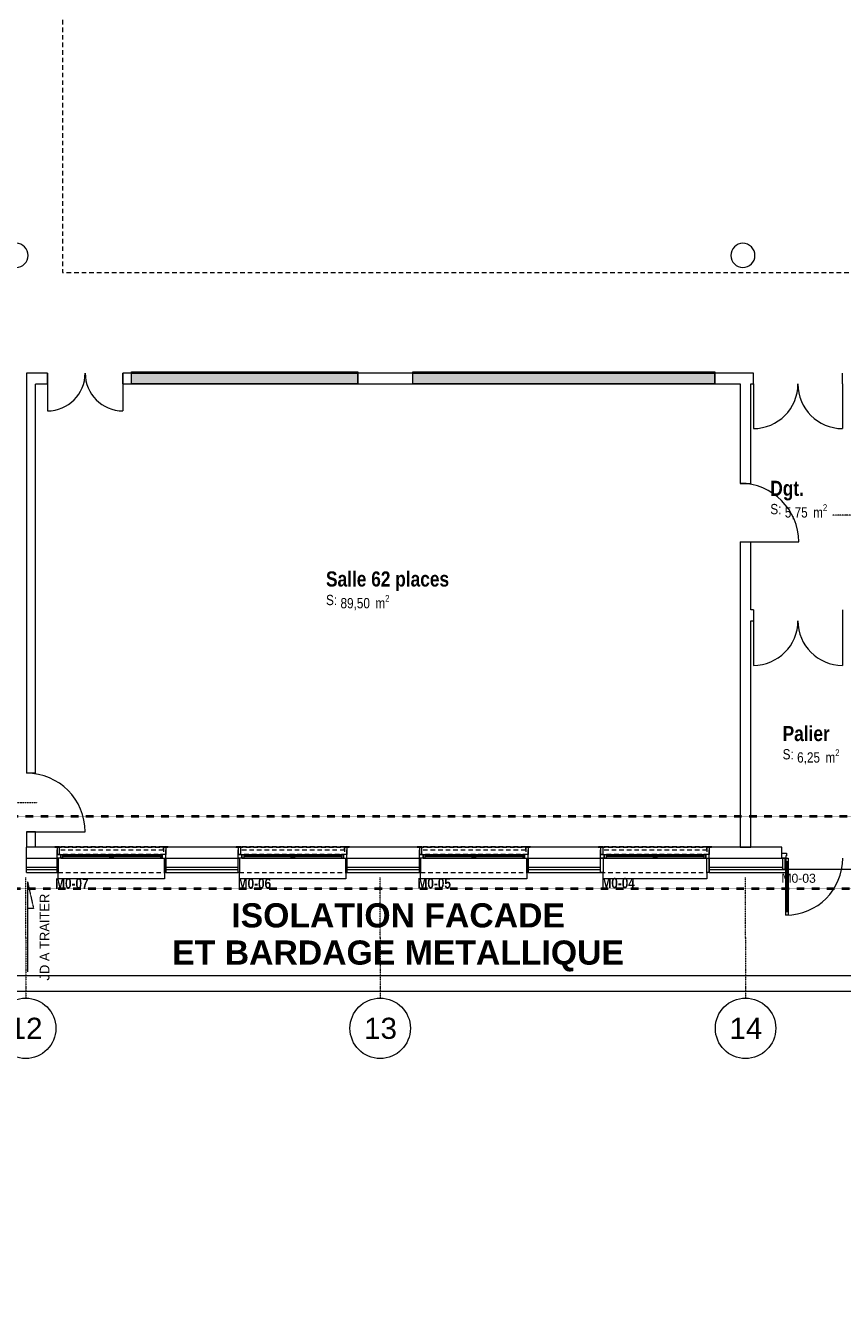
# Model space of a CAD drawing. Header units: millimetres. Extents: x -4899 to 185390, y -66936 to 47814.
# Tile 26 of 37: x 65068 to 78595, y -36586 to -15446. Entities that reach past the tile are written whole.
import ezdxf

# ---------------------------------------------------------------- set-up
doc = ezdxf.new("R2010")
doc.units = ezdxf.units.MM
doc.header["$MEASUREMENT"] = 0
doc.set_wipeout_variables(frame=1)
for name, pattern in [('Points tirets', [6.702778, 3.527778, -1.763889, 0, -1.411111]), ('Tiretet', [10.936111, 5.291667, -2.116667, 1.411111, -2.116667]), ('Tirets petits', [125, 75, -50]), ('Traits', [5.644444, 2.822222, -2.822222]), ('Wipeout_Contour', [1000, 0, -1000])]:
    doc.linetypes.add(name, pattern=pattern)
for name, color, linetype in [('0._Rdch_1_0', 7, 'Continuous'), ('0._Rdch_1_00-00 JD', 7, 'Continuous'), ('0._Rdch_1_00-00 nomenclature fenetres amphi 300', 7, 'Continuous'), ('0._Rdch_1_01-01 BAT MITOYEN', 7, 'Continuous'), ('0._Rdch_1_01-01 Terrain 3D.Terrain', 7, 'Continuous'), ('0._Rdch_1_02-01 File _ Axe.Construction', 7, 'Continuous'), ('0._Rdch_1_02-04 Mur.Construction', 7, 'Continuous'), ('0._Rdch_1_02-04 VR et tablettes existantes', 7, 'Continuous'), ('0._Rdch_1_06-00 Texte tte echelle', 7, 'Continuous'), ('0._Rdch_1_06-03 Texte 1000ème 500ème.Texte', 7, 'Continuous'), ('0._Rdch_1_08-01 2D Dessin général.2D', 7, 'Continuous'), ('0._Rdch_1_08-01 contour hachures', 7, 'Continuous'), ('0._Rdch_1_A-AREA-____-OTLN.Modèle IFC', 7, 'Continuous'), ('0._Rdch_1_A-WALL-____-OTLN.Modèle IFC', 7, 'Continuous'), ('0._Rdch_1_Fenêtres ARCHICAD', 7, 'Continuous'), ('0._Rdch_1_Marques de fenêtre ARCHICAD', 7, 'Continuous'), ('0._Rdch_1_Portes ARCHICAD', 7, 'Continuous'), ('0._Rdch_1_S-COLS-____-OTLN.Modèle IFC', 7, 'Continuous')]:
    doc.layers.add(name, color=color, linetype=linetype)
doc.styles.add('STYLE_GENERE_1', font='ARIALNB.TTF')
doc.styles.add('STYLE_GENERE_2', font='txt')
doc.styles.add('STYLE_GENERE_3', font='arialbd.ttf')
doc.styles.add('STYLE_GENERE_4', font='ARIALN.TTF')
doc.styles.add('STYLE_GENERE_5', font='arial.ttf')

msp = doc.modelspace()

# ---------------------------------------------------------------- wipeouts: each hides what was drawn before it
at = {"color": 254, "linetype": 'Wipeout_Contour', "lineweight": 0, "ltscale": 414708.178128}
msp.add_wipeout([(101003, 15164), (-4899, 15164), (-4899, -66936), (101000, -66936), (101003, -39236)], dxfattribs=at).dxf.layer = '0._Rdch_1_0'

# ---------------------------------------------------------------- next in the draw order: linework, layer by layer
at = {"layer": '0._Rdch_1_00-00 JD', "color": 7, "linetype": 'Tiretet', "lineweight": 18}
for p, q in [((65102, -29621), (65199, -30061)), ((65199, -30061), (65102, -30061))]:
    msp.add_line(p, q, dxfattribs=at)
at = {"layer": '0._Rdch_1_01-01 Terrain 3D.Terrain', "color": 7, "linetype": 'Continuous', "lineweight": 9, "flags": 128}
msp.add_lwpolyline([(101000, -62868), (80045, -62868, 0.252676), (61750, -37877), (61750, -31580), (61750, -31430), (90293, -31430), (91743, -37480), (80478, -37480, 0.208739), (78930, -38023), (77084, -39757, 0.346866), (76717, -42207, -0.116487), (84929, -58118, 0.344824), (86870, -59638), (101001, -59638)], format="xyb", dxfattribs=at)
at = {"layer": '0._Rdch_1_02-01 File _ Axe.Construction', "color": 7, "linetype": 'Continuous', "lineweight": 9}
for centre in [(65070, -32047), (70940, -32047), (76990, -32047)]:
    msp.add_circle(centre, 500, dxfattribs=at)
at = {"layer": '0._Rdch_1_02-01 File _ Axe.Construction', "color": 7, "linetype": 'Points tirets', "lineweight": 5}
for p in [(65070, -30547), (65070, -30547), (70940, -30547), (70940, -30547), (76990, -30547), (76990, -30547)]:
    msp.add_point(p, dxfattribs=at)
at = {"layer": '0._Rdch_1_02-04 Mur.Construction', "color": 7, "linetype": 'Continuous', "lineweight": 20}
for p, q in [((65590, -29050), (65590, -29170)), ((67390, -29050), (67390, -29170)), ((68590, -29050), (68590, -29170)), ((70390, -29050), (70390, -29170)), ((71590, -29050), (71590, -29170)), ((73390, -29050), (73390, -29170)), ((74590, -29050), (74590, -29170)), ((76390, -29050), (76390, -29170)), ((65085, -29230), (65590, -29230)), ((67390, -29230), (68590, -29230)), ((70390, -29230), (71590, -29230)), ((73390, -29230), (74590, -29230))]:
    msp.add_line(p, q, dxfattribs=at)
at = {"layer": '0._Rdch_1_02-04 Mur.Construction', "color": 7, "linetype": 'Continuous', "lineweight": 20, "flags": 128}
for points in [[(68590, -29050), (67390, -29050)], [(71590, -29050), (70390, -29050)], [(74590, -29050), (73390, -29050)]]:
    msp.add_lwpolyline(points, dxfattribs=at)
at = {"layer": '0._Rdch_1_02-04 VR et tablettes existantes', "color": 251, "linetype": 'Tirets petits', "lineweight": 0, "true_color": 0x5d5d5d, "flags": 128}
for points in [[(65550, -29050), (65550, -29040)], [(65550, -29040), (67430, -29040)], [(65550, -29050), (65550, -29040)], [(65550, -29040), (67430, -29040)], [(65630, -29040), (65550, -29040)], [(65550, -29040), (65550, -29050)], [(67430, -29050), (65550, -29050)], [(67430, -29050), (65550, -29050)], [(65550, -29050), (65630, -29050)], [(65590, -29170), (65590, -29050)], [(65590, -29050), (67390, -29050)], [(65590, -29170), (65590, -29050)], [(65590, -29050), (67390, -29050)], [(65590, -29050), (65590, -29170)], [(65630, -29050), (65590, -29050)], [(67390, -29170), (65590, -29170)], [(67390, -29170), (65590, -29170)], [(65630, -29170), (65590, -29170)], [(65630, -29050), (65630, -29040)], [(67350, -29040), (65630, -29040)], [(65630, -29098), (65630, -29040)], [(65630, -29170), (65630, -29050)], [(67350, -29098), (65630, -29098)], [(67430, -29040), (67350, -29040)], [(67350, -29040), (67350, -29050)], [(67350, -29098), (67350, -29040)], [(67350, -29050), (67350, -29170)], [(67390, -29050), (67350, -29050)], [(67350, -29050), (67430, -29050)], [(67390, -29170), (67350, -29170)], [(67390, -29050), (67390, -29170)], [(67390, -29050), (67390, -29170)], [(67390, -29170), (67390, -29050)], [(67430, -29050), (67430, -29040)], [(67430, -29040), (67430, -29050)], [(67430, -29050), (67430, -29040)], [(68550, -29050), (68550, -29040)], [(68550, -29040), (70430, -29040)], [(68550, -29050), (68550, -29040)], [(68550, -29040), (70430, -29040)], [(68630, -29040), (68550, -29040)], [(68550, -29040), (68550, -29050)], [(70430, -29050), (68550, -29050)], [(70430, -29050), (68550, -29050)], [(68550, -29050), (68630, -29050)], [(68590, -29170), (68590, -29050)], [(68590, -29050), (70390, -29050)], [(68590, -29170), (68590, -29050)], [(68590, -29050), (70390, -29050)], [(68590, -29050), (68590, -29170)], [(68630, -29050), (68590, -29050)], [(70390, -29170), (68590, -29170)], [(70390, -29170), (68590, -29170)], [(68630, -29170), (68590, -29170)], [(68630, -29050), (68630, -29040)], [(70350, -29040), (68630, -29040)], [(68630, -29098), (68630, -29040)], [(68630, -29170), (68630, -29050)], [(70350, -29098), (68630, -29098)], [(70430, -29040), (70350, -29040)], [(70350, -29040), (70350, -29050)], [(70350, -29098), (70350, -29040)], [(70350, -29050), (70350, -29170)], [(70390, -29050), (70350, -29050)], [(70350, -29050), (70430, -29050)], [(70390, -29170), (70350, -29170)], [(70390, -29050), (70390, -29170)], [(70390, -29050), (70390, -29170)], [(70390, -29170), (70390, -29050)], [(70430, -29050), (70430, -29040)], [(70430, -29040), (70430, -29050)], [(70430, -29050), (70430, -29040)], [(71550, -29050), (71550, -29040)], [(71550, -29040), (73430, -29040)], [(71550, -29050), (71550, -29040)], [(71550, -29040), (73430, -29040)], [(71630, -29040), (71550, -29040)], [(71550, -29040), (71550, -29050)], [(73430, -29050), (71550, -29050)], [(73430, -29050), (71550, -29050)], [(71550, -29050), (71630, -29050)], [(71590, -29170), (71590, -29050)], [(71590, -29050), (73390, -29050)], [(71590, -29170), (71590, -29050)], [(71590, -29050), (73390, -29050)], [(71590, -29050), (71590, -29170)], [(71630, -29050), (71590, -29050)], [(73390, -29170), (71590, -29170)], [(73390, -29170), (71590, -29170)], [(71630, -29170), (71590, -29170)], [(71630, -29050), (71630, -29040)], [(73350, -29040), (71630, -29040)], [(71630, -29098), (71630, -29040)], [(71630, -29170), (71630, -29050)], [(73350, -29098), (71630, -29098)], [(73430, -29040), (73350, -29040)], [(73350, -29040), (73350, -29050)], [(73350, -29098), (73350, -29040)], [(73350, -29050), (73350, -29170)], [(73390, -29050), (73350, -29050)], [(73350, -29050), (73430, -29050)], [(73390, -29170), (73350, -29170)], [(73390, -29050), (73390, -29170)], [(73390, -29050), (73390, -29170)], [(73390, -29170), (73390, -29050)], [(73430, -29050), (73430, -29040)], [(73430, -29040), (73430, -29050)], [(73430, -29050), (73430, -29040)], [(74550, -29050), (74550, -29040)], [(74550, -29040), (76430, -29040)], [(74550, -29050), (74550, -29040)], [(74550, -29040), (76430, -29040)], [(74630, -29040), (74550, -29040)], [(74550, -29040), (74550, -29050)], [(76430, -29050), (74550, -29050)], [(76430, -29050), (74550, -29050)], [(74550, -29050), (74630, -29050)], [(74590, -29170), (74590, -29050)], [(74590, -29050), (76390, -29050)], [(74590, -29170), (74590, -29050)], [(74590, -29050), (76390, -29050)], [(74590, -29050), (74590, -29170)], [(74630, -29050), (74590, -29050)], [(76390, -29170), (74590, -29170)], [(76390, -29170), (74590, -29170)], [(74630, -29170), (74590, -29170)], [(74630, -29050), (74630, -29040)], [(76350, -29040), (74630, -29040)], [(74630, -29098), (74630, -29040)], [(74630, -29170), (74630, -29050)], [(76350, -29098), (74630, -29098)], [(76430, -29040), (76350, -29040)], [(76350, -29040), (76350, -29050)], [(76350, -29098), (76350, -29040)], [(76350, -29050), (76350, -29170)], [(76390, -29050), (76350, -29050)], [(76350, -29050), (76430, -29050)], [(76390, -29170), (76350, -29170)], [(76390, -29050), (76390, -29170)], [(76390, -29050), (76390, -29170)], [(76390, -29170), (76390, -29050)], [(76430, -29050), (76430, -29040)], [(76430, -29040), (76430, -29050)], [(76430, -29050), (76430, -29040)]]:
    msp.add_lwpolyline(points, dxfattribs=at)
at = {"layer": '0._Rdch_1_08-01 2D Dessin général.2D', "color": 7, "linetype": 'Tirets petits', "lineweight": 9, "flags": 128}
msp.add_lwpolyline([(65680, -13728), (65680, -19535), (85501, -19535), (84219, -14194)], dxfattribs=at)
at = {"layer": '0._Rdch_1_A-WALL-____-OTLN.Modèle IFC', "color": 7, "linetype": 'Continuous', "lineweight": 20}
for p, q in [((78595, -21380), (78595, -21200)), ((78595, -25120), (78595, -25300))]:
    msp.add_line(p, q, dxfattribs=at)
at = {"layer": '0._Rdch_1_A-WALL-____-OTLN.Modèle IFC', "color": 7, "linetype": 'Points tirets', "lineweight": 5}
for p, q in [((79010, -23550), (78430, -23550)), ((64715, -28310), (65265, -28310))]:
    msp.add_line(p, q, dxfattribs=at)
at = {"layer": '0._Rdch_1_Fenêtres ARCHICAD', "color": 7, "linetype": 'Continuous', "lineweight": 13}
for p, q in [((65650, -29230), (65650, -29170)), ((65650, -29170), (65680, -29170)), ((65680, -29170), (65680, -29230)), ((66490, -29170), (66460, -29170)), ((66460, -29170), (66460, -29230)), ((66490, -29170), (66460, -29170)), ((66460, -29170), (66460, -29230)), ((66490, -29170), (66460, -29170)), ((66460, -29170), (66460, -29230)), ((66490, -29230), (66490, -29170)), ((66490, -29230), (66490, -29170)), ((66490, -29170), (66520, -29170)), ((66490, -29230), (66490, -29170)), ((66490, -29230), (66490, -29170)), ((66490, -29170), (66520, -29170)), ((66490, -29230), (66490, -29170)), ((66490, -29230), (66490, -29170)), ((66490, -29170), (66520, -29170)), ((66520, -29170), (66520, -29230)), ((66520, -29170), (66520, -29230)), ((66520, -29170), (66520, -29230)), ((67330, -29170), (67300, -29170)), ((67300, -29170), (67300, -29230)), ((67330, -29230), (67330, -29170)), ((68650, -29230), (68650, -29170)), ((68650, -29170), (68680, -29170)), ((68680, -29170), (68680, -29230)), ((69490, -29170), (69460, -29170)), ((69460, -29170), (69460, -29230)), ((69490, -29170), (69460, -29170)), ((69460, -29170), (69460, -29230)), ((69490, -29170), (69460, -29170)), ((69460, -29170), (69460, -29230)), ((69490, -29230), (69490, -29170)), ((69490, -29230), (69490, -29170)), ((69490, -29170), (69520, -29170)), ((69490, -29230), (69490, -29170)), ((69490, -29230), (69490, -29170)), ((69490, -29170), (69520, -29170)), ((69490, -29230), (69490, -29170)), ((69490, -29230), (69490, -29170)), ((69490, -29170), (69520, -29170)), ((69520, -29170), (69520, -29230)), ((69520, -29170), (69520, -29230)), ((69520, -29170), (69520, -29230)), ((70330, -29170), (70300, -29170)), ((70300, -29170), (70300, -29230)), ((70330, -29230), (70330, -29170)), ((71650, -29230), (71650, -29170)), ((71650, -29170), (71680, -29170)), ((71680, -29170), (71680, -29230)), ((72490, -29170), (72460, -29170)), ((72460, -29170), (72460, -29230)), ((72490, -29170), (72460, -29170)), ((72460, -29170), (72460, -29230)), ((72490, -29170), (72460, -29170)), ((72460, -29170), (72460, -29230)), ((72490, -29230), (72490, -29170)), ((72490, -29230), (72490, -29170)), ((72490, -29170), (72520, -29170)), ((72490, -29230), (72490, -29170)), ((72490, -29230), (72490, -29170)), ((72490, -29170), (72520, -29170)), ((72490, -29230), (72490, -29170)), ((72490, -29230), (72490, -29170)), ((72490, -29170), (72520, -29170)), ((72520, -29170), (72520, -29230)), ((72520, -29170), (72520, -29230)), ((72520, -29170), (72520, -29230)), ((73330, -29170), (73300, -29170)), ((73300, -29170), (73300, -29230)), ((73330, -29230), (73330, -29170)), ((74650, -29230), (74650, -29170)), ((74650, -29170), (74680, -29170)), ((74680, -29170), (74680, -29230)), ((75490, -29170), (75460, -29170)), ((75460, -29170), (75460, -29230)), ((75490, -29170), (75460, -29170)), ((75460, -29170), (75460, -29230)), ((75490, -29170), (75460, -29170)), ((75460, -29170), (75460, -29230)), ((75490, -29230), (75490, -29170)), ((75490, -29230), (75490, -29170)), ((75490, -29170), (75520, -29170)), ((75490, -29230), (75490, -29170)), ((75490, -29230), (75490, -29170)), ((75490, -29170), (75520, -29170)), ((75490, -29230), (75490, -29170)), ((75490, -29230), (75490, -29170)), ((75490, -29170), (75520, -29170)), ((75520, -29170), (75520, -29230)), ((75520, -29170), (75520, -29230)), ((75520, -29170), (75520, -29230)), ((76330, -29170), (76300, -29170)), ((76300, -29170), (76300, -29230)), ((76330, -29230), (76330, -29170)), ((65680, -29230), (65650, -29230)), ((65680, -29193), (67300, -29193)), ((65680, -29200), (67300, -29200)), ((66520, -29193), (66460, -29193)), ((66520, -29193), (66460, -29193)), ((66520, -29193), (66460, -29193)), ((66520, -29200), (66460, -29200)), ((66520, -29200), (66460, -29200)), ((66520, -29200), (66460, -29200)), ((66460, -29230), (66490, -29230)), ((66460, -29230), (66490, -29230)), ((66460, -29230), (66490, -29230)), ((66520, -29230), (66490, -29230)), ((66520, -29230), (66490, -29230)), ((66520, -29230), (66490, -29230)), ((67300, -29230), (67330, -29230)), ((68680, -29230), (68650, -29230)), ((68680, -29193), (70300, -29193)), ((68680, -29200), (70300, -29200)), ((69520, -29193), (69460, -29193)), ((69520, -29193), (69460, -29193)), ((69520, -29193), (69460, -29193)), ((69520, -29200), (69460, -29200)), ((69520, -29200), (69460, -29200)), ((69520, -29200), (69460, -29200)), ((69460, -29230), (69490, -29230)), ((69460, -29230), (69490, -29230)), ((69460, -29230), (69490, -29230)), ((69520, -29230), (69490, -29230)), ((69520, -29230), (69490, -29230)), ((69520, -29230), (69490, -29230)), ((70300, -29230), (70330, -29230)), ((71680, -29230), (71650, -29230)), ((71680, -29193), (73300, -29193)), ((71680, -29200), (73300, -29200)), ((72520, -29193), (72460, -29193)), ((72520, -29193), (72460, -29193)), ((72520, -29193), (72460, -29193)), ((72520, -29200), (72460, -29200)), ((72520, -29200), (72460, -29200)), ((72520, -29200), (72460, -29200)), ((72460, -29230), (72490, -29230)), ((72460, -29230), (72490, -29230)), ((72460, -29230), (72490, -29230)), ((72520, -29230), (72490, -29230)), ((72520, -29230), (72490, -29230)), ((72520, -29230), (72490, -29230)), ((73300, -29230), (73330, -29230)), ((74680, -29230), (74650, -29230)), ((74680, -29193), (76300, -29193)), ((74680, -29200), (76300, -29200)), ((75520, -29193), (75460, -29193)), ((75520, -29193), (75460, -29193)), ((75520, -29193), (75460, -29193)), ((75520, -29200), (75460, -29200)), ((75520, -29200), (75460, -29200)), ((75520, -29200), (75460, -29200)), ((75460, -29230), (75490, -29230)), ((75460, -29230), (75490, -29230)), ((75460, -29230), (75490, -29230)), ((75520, -29230), (75490, -29230)), ((75520, -29230), (75490, -29230)), ((75520, -29230), (75490, -29230)), ((76300, -29230), (76330, -29230))]:
    msp.add_line(p, q, dxfattribs=at)
at = {"layer": '0._Rdch_1_Fenêtres ARCHICAD', "color": 7, "linetype": 'Continuous', "lineweight": 5}
for p, q in [((65650, -29170), (67330, -29170)), ((65680, -29170), (67300, -29170)), ((66520, -29170), (66460, -29170)), ((66520, -29170), (66460, -29170)), ((66520, -29170), (66460, -29170)), ((68650, -29170), (70330, -29170)), ((68680, -29170), (70300, -29170)), ((69520, -29170), (69460, -29170)), ((69520, -29170), (69460, -29170)), ((69520, -29170), (69460, -29170)), ((71650, -29170), (73330, -29170)), ((71680, -29170), (73300, -29170)), ((72520, -29170), (72460, -29170)), ((72520, -29170), (72460, -29170)), ((72520, -29170), (72460, -29170)), ((74650, -29170), (76330, -29170)), ((74680, -29170), (76300, -29170)), ((75520, -29170), (75460, -29170)), ((75520, -29170), (75460, -29170)), ((75520, -29170), (75460, -29170)), ((65650, -29230), (67330, -29230)), ((65680, -29230), (67300, -29230)), ((66520, -29230), (66460, -29230)), ((66520, -29230), (66460, -29230)), ((66520, -29230), (66460, -29230)), ((68650, -29230), (70330, -29230)), ((68680, -29230), (70300, -29230)), ((69520, -29230), (69460, -29230)), ((69520, -29230), (69460, -29230)), ((69520, -29230), (69460, -29230)), ((71650, -29230), (73330, -29230)), ((71680, -29230), (73300, -29230)), ((72520, -29230), (72460, -29230)), ((72520, -29230), (72460, -29230)), ((72520, -29230), (72460, -29230)), ((74650, -29230), (76330, -29230)), ((74680, -29230), (76300, -29230)), ((75520, -29230), (75460, -29230)), ((75520, -29230), (75460, -29230)), ((75520, -29230), (75460, -29230))]:
    msp.add_line(p, q, dxfattribs=at)
at = {"layer": '0._Rdch_1_Fenêtres ARCHICAD', "color": 7, "linetype": 'Continuous', "lineweight": 13, "flags": 128}
for points in [[(65590, -29230), (65590, -29170), (65650, -29170), (65650, -29230)], [(67390, -29230), (67390, -29170), (67330, -29170), (67330, -29230)], [(68590, -29230), (68590, -29170), (68650, -29170), (68650, -29230)], [(70390, -29230), (70390, -29170), (70330, -29170), (70330, -29230)], [(71590, -29230), (71590, -29170), (71650, -29170), (71650, -29230)], [(73390, -29230), (73390, -29170), (73330, -29170), (73330, -29230)], [(74590, -29230), (74590, -29170), (74650, -29170), (74650, -29230)], [(76390, -29230), (76390, -29170), (76330, -29170), (76330, -29230)]]:
    msp.add_lwpolyline(points, close=True, dxfattribs=at)
at = {"layer": '0._Rdch_1_Portes ARCHICAD', "color": 7, "linetype": 'Continuous', "lineweight": 5}
for p, q in [((78595, -21380), (78595, -22117)), ((78595, -25300), (78595, -26038)), ((77658, -30172), (77658, -30112)), ((77658, -30112), (77698, -30112)), ((77698, -30172), (77658, -30172)), ((77698, -30112), (77698, -30172))]:
    msp.add_line(p, q, dxfattribs=at)
for centre in [(78595, -21380), (78595, -25300)]:
    msp.add_arc(centre, 738, 180, 270, dxfattribs=at)
at = {"layer": '0._Rdch_1_S-COLS-____-OTLN.Modèle IFC', "color": 7, "linetype": 'Continuous', "lineweight": 13, "flags": 128}
for points in [[(64711, -19251, 0.414214), (64911, -19451, 0.414214), (65111, -19251, 0.414214), (64911, -19051, 0.414214)], [(76746, -19251, 0.414214), (76946, -19451, 0.414214), (77146, -19251, 0.414214), (76946, -19051, 0.414214)]]:
    msp.add_lwpolyline(points, format="xyb", close=True, dxfattribs=at)

# ---------------------------------------------------------------- next in the draw order: texts
at = {"layer": '0._Rdch_1_02-01 File _ Axe.Construction', "color": 7, "linetype": 'Continuous', "lineweight": 9, "char_height": 350, "attachment_point": 1, "style": 'STYLE_GENERE_5'}
for s, insert in [('\\A1;\\pt0;12', (64804, -31872)), ('\\A1;\\pt0;13', (70674, -31872)), ('\\A1;\\pt0;14', (76724, -31872))]:
    msp.add_mtext(s, dxfattribs=dict(at, insert=insert))
at = {"layer": '0._Rdch_1_A-AREA-____-OTLN.Modèle IFC', "color": 7, "linetype": 'Continuous', "lineweight": 9, "attachment_point": 1}
for s, insert, char_height, style in [('\\A1;\\pt0;Dgt.', (77400, -22982), 250, 'STYLE_GENERE_1'), ('\\A1;\\pt0;S: ', (77400, -23366), 170, 'STYLE_GENERE_4'), ('\\A1;\\pt0,100;5,75{\\H0.66x;\\S^  ;} m{\\H0.66x;\\S2^  ;}', (77640, -23371), 170, 'STYLE_GENERE_4'), ('\\A1;\\pt0;Salle 62 places', (70043, -24483), 250, 'STYLE_GENERE_1'), ('\\A1;\\pt0;S: ', (70043, -24871), 170, 'STYLE_GENERE_4'), ('\\A1;\\pt0,100;89,50{\\H0.66x;\\S^  ;} m{\\H0.66x;\\S2^  ;}', (70283, -24874), 170, 'STYLE_GENERE_4'), ('\\A1;\\pt0;Palier', (77604, -27042), 250, 'STYLE_GENERE_1'), ('\\A1;\\pt0;S: ', (77604, -27425), 170, 'STYLE_GENERE_4'), ('\\A1;\\pt0,100;6,25{\\H0.66x;\\S^  ;} m{\\H0.66x;\\S2^  ;}', (77844, -27428), 170, 'STYLE_GENERE_4')]:
    msp.add_mtext(s, dxfattribs=dict(at, insert=insert, char_height=char_height, style=style))

# ---------------------------------------------------------------- next in the draw order: wipeouts: each hides what was drawn before it
at = {"color": 254, "linetype": 'Wipeout_Contour', "lineweight": 0, "ltscale": 286663.283705}
msp.add_wipeout([(65085, -29470), (65590, -29470), (65590, -29420), (65085, -29420)], dxfattribs=at).dxf.layer = '0._Rdch_1_02-04 Mur.Construction'
at = {"color": 254, "linetype": 'Wipeout_Contour', "lineweight": 0, "ltscale": 296369.696458}
msp.add_wipeout([(67390, -29420), (67390, -29470), (68590, -29470), (68590, -29420)], dxfattribs=at).dxf.layer = '0._Rdch_1_02-04 Mur.Construction'
at = {"color": 254, "linetype": 'Wipeout_Contour', "lineweight": 0, "ltscale": 307418.237389}
msp.add_wipeout([(71590, -29420), (70390, -29420), (70390, -29470), (71590, -29470)], dxfattribs=at).dxf.layer = '0._Rdch_1_02-04 Mur.Construction'
at = {"color": 254, "linetype": 'Wipeout_Contour', "lineweight": 0, "ltscale": 318535.64127}
msp.add_wipeout([(73390, -29420), (73390, -29470), (74590, -29470), (74590, -29420)], dxfattribs=at).dxf.layer = '0._Rdch_1_02-04 Mur.Construction'
at = {"color": 254, "linetype": 'Wipeout_Contour', "lineweight": 0, "ltscale": 329817.812159}
msp.add_wipeout([(76390, -29420), (76390, -29470), (77645, -29470), (77645, -29420)], dxfattribs=at).dxf.layer = '0._Rdch_1_02-04 Mur.Construction'
at = {"color": 254, "linetype": 'Wipeout_Contour', "lineweight": 0, "ltscale": 280252.299219}
msp.add_wipeout([(66680, -21380), (66820, -21380), (66820, -21200), (66680, -21200)], dxfattribs=at).dxf.layer = '0._Rdch_1_A-WALL-____-OTLN.Modèle IFC'
at = {"color": 254, "linetype": 'Wipeout_Contour', "lineweight": 0, "ltscale": 296589.666068}
msp.add_wipeout([(70570, -21380), (71480, -21380), (71480, -21200), (70570, -21200)], dxfattribs=at).dxf.layer = '0._Rdch_1_A-WALL-____-OTLN.Modèle IFC'
at = {"color": 254, "linetype": 'Wipeout_Contour', "lineweight": 0, "ltscale": 318785.671837}
msp.add_wipeout([(76480, -21380), (77120, -21380), (77120, -21200), (76480, -21200)], dxfattribs=at).dxf.layer = '0._Rdch_1_A-WALL-____-OTLN.Modèle IFC'
at = {"color": 254, "linetype": 'Wipeout_Contour', "lineweight": 0, "ltscale": 278860.265144}
msp.add_wipeout([(65085, -21380), (65085, -27825), (65235, -27825), (65235, -21380)], dxfattribs=at).dxf.layer = '0._Rdch_1_A-WALL-____-OTLN.Modèle IFC'
at = {"color": 254, "linetype": 'Wipeout_Contour', "lineweight": 0, "ltscale": 325861.708469}
msp.add_wipeout([(77080, -23995), (76900, -23995), (76900, -29050), (77080, -29050)], dxfattribs=at).dxf.layer = '0._Rdch_1_A-WALL-____-OTLN.Modèle IFC'
at = {"color": 254, "linetype": 'Wipeout_Contour', "lineweight": 0, "ltscale": 285161.781418}
msp.add_wipeout([(65235, -29050), (65235, -28795), (65085, -28795), (65085, -29050)], dxfattribs=at).dxf.layer = '0._Rdch_1_A-WALL-____-OTLN.Modèle IFC'

# ---------------------------------------------------------------- next in the draw order: hatches: boundary and pattern name
at = {"layer": '0._Rdch_1_Fenêtres ARCHICAD', "linetype": 'Continuous', "lineweight": 0, "true_color": 0xffffff}
for points in [[(66820, -21180), (66820, -21380), (70570, -21380), (70570, -21180)], [(71480, -21180), (71480, -21380), (76480, -21380), (76480, -21180)]]:
    msp.add_hatch(color=7, dxfattribs=at).paths.add_polyline_path(points)

# ---------------------------------------------------------------- next in the draw order: linework, layer by layer
at = {"layer": '0._Rdch_1_02-01 File _ Axe.Construction', "color": 7, "linetype": 'Points tirets', "lineweight": 5}
for p, q in [((65070, -30547), (65070, -29547)), ((70940, -30547), (70940, -29547)), ((76990, -30547), (76990, -29547))]:
    msp.add_line(p, q, dxfattribs=at)
at = {"layer": '0._Rdch_1_02-04 Mur.Construction', "color": 7, "linetype": 'Continuous', "lineweight": 20, "flags": 128}
for points in [[(65590, -29050), (65085, -29050)], [(65085, -29230), (65085, -29050)], [(77590, -29050), (76390, -29050)]]:
    msp.add_lwpolyline(points, dxfattribs=at)
at = {"layer": '0._Rdch_1_08-01 2D Dessin général.2D', "color": 7, "linetype": 'Continuous', "lineweight": 5}
for p, q in [((66814, -21200), (70583, -21200)), ((71475, -21200), (76491, -21200)), ((70578, -21380), (66814, -21380)), ((76480, -21380), (71475, -21380))]:
    msp.add_line(p, q, dxfattribs=at)
at = {"layer": '0._Rdch_1_A-WALL-____-OTLN.Modèle IFC', "color": 7, "linetype": 'Continuous', "lineweight": 20}
for p, q in [((66680, -21380), (66680, -21200)), ((66820, -21380), (66820, -21200)), ((70570, -21380), (70570, -21200)), ((71480, -21380), (71480, -21200)), ((76480, -21380), (76480, -21200)), ((77120, -21380), (77120, -21200)), ((76900, -23995), (77080, -23995)), ((65235, -27825), (65085, -27825)), ((65235, -28795), (65085, -28795))]:
    msp.add_line(p, q, dxfattribs=at)
at = {"layer": '0._Rdch_1_A-WALL-____-OTLN.Modèle IFC', "color": 7, "linetype": 'Continuous', "lineweight": 5}
for p, q in [((70570, -21200), (66820, -21200)), ((76480, -21200), (71480, -21200)), ((66820, -21380), (70570, -21380)), ((71480, -21380), (76480, -21380))]:
    msp.add_line(p, q, dxfattribs=at)
at = {"layer": '0._Rdch_1_A-WALL-____-OTLN.Modèle IFC', "color": 7, "linetype": 'Continuous', "lineweight": 20, "flags": 128}
for points in [[(66820, -21200), (66680, -21200)], [(71480, -21200), (70570, -21200)], [(77120, -21200), (76480, -21200)], [(65085, -21380), (65085, -27825)], [(65235, -27825), (65235, -21380)], [(66680, -21380), (66820, -21380)], [(70570, -21380), (71480, -21380)], [(76480, -21380), (76900, -21380)], [(77080, -21380), (77120, -21380)], [(76900, -23995), (76900, -29050)], [(77080, -25120), (77080, -23995)], [(77080, -29050), (77080, -25300)], [(65085, -28795), (65085, -29050)], [(65235, -29050), (65235, -28795)], [(65235, -29050), (65085, -29050)], [(76900, -29050), (77080, -29050)]]:
    msp.add_lwpolyline(points, dxfattribs=at)
at = {"layer": '0._Rdch_1_Fenêtres ARCHICAD', "color": 255, "linetype": 'Continuous', "lineweight": 0}
for p, q in [((66820, -21180), (70570, -21180)), ((66820, -21380), (66820, -21180)), ((70570, -21180), (70570, -21380)), ((71480, -21180), (76480, -21180)), ((71480, -21380), (71480, -21180)), ((76480, -21180), (76480, -21380)), ((70570, -21380), (66820, -21380)), ((76480, -21380), (71480, -21380))]:
    msp.add_line(p, q, dxfattribs=at)
at = {"layer": '0._Rdch_1_Fenêtres ARCHICAD', "color": 7, "linetype": 'Continuous', "lineweight": 5}
for p, q in [((67370, -29570), (65610, -29570)), ((70370, -29570), (68610, -29570)), ((73370, -29570), (71610, -29570)), ((76350, -29570), (74630, -29570))]:
    msp.add_line(p, q, dxfattribs=at)
at = {"layer": '0._Rdch_1_Portes ARCHICAD', "color": 7, "linetype": 'Continuous', "lineweight": 5}
for p, q in [((66680, -21200), (66680, -21825)), ((77120, -21380), (77120, -22117)), ((76900, -23995), (77870, -23995)), ((65085, -28795), (66055, -28795))]:
    msp.add_line(p, q, dxfattribs=at)
for centre, radius, start, end in [((66680, -21200), 625, 180, 270), ((77120, -21380), 738, 270, 0), ((65085, -28795), 970, 0, 90)]:
    msp.add_arc(centre, radius, start, end, dxfattribs=at)

# ---------------------------------------------------------------- next in the draw order: texts
at = {"layer": '0._Rdch_1_Marques de fenêtre ARCHICAD', "color": 7, "linetype": 'Continuous', "lineweight": 9, "char_height": 170, "attachment_point": 7, "style": 'STYLE_GENERE_1'}
for s, insert in [('\\A1;\\pt0;M0-07', (65559, -29735)), ('\\A1;\\pt0;M0-06', (68582, -29736)), ('\\A1;\\pt0;M0-05', (71559, -29733)), ('\\A1;\\pt0;M0-04', (74605, -29729))]:
    msp.add_mtext(s, dxfattribs=dict(at, insert=insert))

# ---------------------------------------------------------------- next in the draw order: wipeouts: each hides what was drawn before it
at = {"color": 254, "linetype": 'Wipeout_Contour', "lineweight": 0, "ltscale": 324223.512244}
msp.add_wipeout([(58750, -31430), (90267, -31430), (90267, -31180), (58750, -31180)], dxfattribs=at).dxf.layer = '0._Rdch_1_01-01 BAT MITOYEN'
at = {"color": 254, "linetype": 'Wipeout_Contour', "lineweight": 0, "ltscale": 286589.369735}
msp.add_wipeout([(65085, -29380), (65085, -29420), (65590, -29420), (65590, -29380)], dxfattribs=at).dxf.layer = '0._Rdch_1_02-04 Mur.Construction'
at = {"color": 254, "linetype": 'Wipeout_Contour', "lineweight": 0, "ltscale": 296298.200561}
msp.add_wipeout([(67390, -29420), (68590, -29420), (68590, -29380), (67390, -29380)], dxfattribs=at).dxf.layer = '0._Rdch_1_02-04 Mur.Construction'
at = {"color": 254, "linetype": 'Wipeout_Contour', "lineweight": 0, "ltscale": 307349.311776}
msp.add_wipeout([(70390, -29420), (71590, -29420), (71590, -29380), (70390, -29380)], dxfattribs=at).dxf.layer = '0._Rdch_1_02-04 Mur.Construction'
at = {"color": 254, "linetype": 'Wipeout_Contour', "lineweight": 0, "ltscale": 318469.121902}
msp.add_wipeout([(73390, -29420), (74590, -29420), (74590, -29380), (73390, -29380)], dxfattribs=at).dxf.layer = '0._Rdch_1_02-04 Mur.Construction'
at = {"color": 254, "linetype": 'Wipeout_Contour', "lineweight": 0, "ltscale": 329678.754391}
msp.add_wipeout([(76390, -29380), (76390, -29420), (77605, -29420), (77605, -29380)], dxfattribs=at).dxf.layer = '0._Rdch_1_02-04 Mur.Construction'

# ---------------------------------------------------------------- next in the draw order: linework, layer by layer
at = {"layer": '0._Rdch_1_00-00 JD', "color": 7, "linetype": 'Continuous', "lineweight": 18}
msp.add_line((65102, -29621), (65102, -31113), dxfattribs=at)
at = {"layer": '0._Rdch_1_01-01 BAT MITOYEN', "color": 7, "linetype": 'Continuous', "lineweight": 9, "flags": 128}
for points in [[(90267, -31180), (58750, -31180)], [(58750, -31430), (90267, -31430)]]:
    msp.add_lwpolyline(points, dxfattribs=at)
at = {"layer": '0._Rdch_1_02-01 File _ Axe.Construction', "color": 7, "linetype": 'Points tirets', "lineweight": 5}
for p, q in [((65070, -30547), (65070, -31547)), ((70940, -30547), (70940, -31547)), ((76990, -30547), (76990, -31547))]:
    msp.add_line(p, q, dxfattribs=at)
at = {"layer": '0._Rdch_1_02-04 Mur.Construction', "color": 7, "linetype": 'Continuous', "lineweight": 20}
for p, q in [((65590, -29380), (65590, -29170)), ((67390, -29380), (67390, -29170)), ((68590, -29380), (68590, -29170)), ((70390, -29380), (70390, -29170)), ((71590, -29380), (71590, -29170)), ((73390, -29380), (73390, -29170)), ((74590, -29380), (74590, -29170)), ((76390, -29380), (76390, -29170)), ((65085, -29380), (65590, -29380)), ((65590, -29420), (65590, -29380)), ((67390, -29380), (68590, -29380)), ((67390, -29420), (67390, -29380)), ((68590, -29420), (68590, -29380)), ((70390, -29380), (71590, -29380)), ((70390, -29420), (70390, -29380)), ((71590, -29420), (71590, -29380)), ((73390, -29380), (74590, -29380)), ((73390, -29420), (73390, -29380)), ((74590, -29420), (74590, -29380)), ((76390, -29420), (76390, -29380)), ((65590, -29470), (65590, -29420)), ((67390, -29470), (67390, -29420)), ((68590, -29470), (68590, -29420)), ((70390, -29470), (70390, -29420)), ((71590, -29470), (71590, -29420)), ((73390, -29470), (73390, -29420)), ((74590, -29470), (74590, -29420)), ((76390, -29470), (76390, -29420))]:
    msp.add_line(p, q, dxfattribs=at)
at = {"layer": '0._Rdch_1_02-04 Mur.Construction', "color": 7, "linetype": 'Continuous', "lineweight": 9}
for p, q in [((65085, -29420), (65590, -29420)), ((67390, -29420), (68590, -29420)), ((70390, -29420), (71590, -29420)), ((73390, -29420), (74590, -29420))]:
    msp.add_line(p, q, dxfattribs=at)
at = {"layer": '0._Rdch_1_02-04 Mur.Construction', "color": 7, "linetype": 'Continuous', "lineweight": 20, "flags": 128}
for points in [[(65085, -29380), (65085, -29230)], [(65085, -29420), (65085, -29380)], [(65085, -29470), (65085, -29420)], [(65085, -29470), (65590, -29470)], [(67390, -29470), (68590, -29470)], [(70390, -29470), (71590, -29470)], [(73390, -29470), (74590, -29470)]]:
    msp.add_lwpolyline(points, dxfattribs=at)
at = {"layer": '0._Rdch_1_08-01 2D Dessin général.2D', "color": 7, "linetype": 'Tirets petits', "lineweight": 9}
for p, q in [((65610, -29470), (67370, -29470)), ((68610, -29470), (70370, -29470)), ((71610, -29470), (73370, -29470)), ((74590, -29470), (76350, -29470))]:
    msp.add_line(p, q, dxfattribs=at)
at = {"layer": '0._Rdch_1_Fenêtres ARCHICAD', "color": 7, "linetype": 'Continuous', "lineweight": 5}
for p, q in [((65610, -29570), (65610, -29470)), ((67370, -29470), (67370, -29570)), ((68610, -29570), (68610, -29470)), ((70370, -29470), (70370, -29570)), ((71610, -29570), (71610, -29470)), ((73370, -29470), (73370, -29570)), ((74630, -29570), (74630, -29470)), ((76350, -29470), (76350, -29570))]:
    msp.add_line(p, q, dxfattribs=at)
at = {"layer": '0._Rdch_1_Fenêtres ARCHICAD', "color": 7, "linetype": 'Continuous', "lineweight": 13, "flags": 128}
for points in [[(65610, -29230), (65610, -29470), (65590, -29470), (65590, -29230)], [(67390, -29230), (67390, -29470), (67370, -29470), (67370, -29230)], [(68610, -29230), (68610, -29470), (68590, -29470), (68590, -29230)], [(70390, -29230), (70390, -29470), (70370, -29470), (70370, -29230)], [(71610, -29230), (71610, -29470), (71590, -29470), (71590, -29230)], [(73390, -29230), (73390, -29470), (73370, -29470), (73370, -29230)], [(74630, -29230), (74630, -29470), (74590, -29470), (74590, -29230)], [(76390, -29230), (76390, -29470), (76350, -29470), (76350, -29230)]]:
    msp.add_lwpolyline(points, close=True, dxfattribs=at)

# ---------------------------------------------------------------- next in the draw order: texts
at = {"layer": '0._Rdch_1_06-00 Texte tte echelle', "color": 7, "linetype": 'Continuous', "lineweight": 9, "insert": (65384, -30537), "char_height": 160, "attachment_point": 5, "rotation": 90}
msp.add_mtext('\\A1;JD A TRAITER', dxfattribs=at)
at = {"layer": '0._Rdch_1_06-03 Texte 1000ème 500ème.Texte', "color": 7, "linetype": 'Continuous', "lineweight": 9, "insert": (71237, -30542), "char_height": 400, "attachment_point": 5, "line_spacing_factor": 0.924038, "style": 'STYLE_GENERE_3'}
msp.add_mtext('\\A1;ISOLATION FACADE \\PET BARDAGE METALLIQUE', dxfattribs=at)

# ---------------------------------------------------------------- next in the draw order: wipeouts: each hides what was drawn before it
at = {"color": 254, "linetype": 'Wipeout_Contour', "lineweight": 0, "ltscale": 332046.7716}
msp.add_wipeout([(77645, -29470), (77655, -29470), (77655, -29230), (77645, -29230)], dxfattribs=at).dxf.layer = '0._Rdch_1_02-04 Mur.Construction'
at = {"color": 254, "linetype": 'Wipeout_Contour', "lineweight": 0, "ltscale": 205607.154397}
msp.add_wipeout([(65085, -21380), (65235, -21380), (65085, -21200)], dxfattribs=at).dxf.layer = '0._Rdch_1_A-WALL-____-OTLN.Modèle IFC'
at = {"color": 254, "linetype": 'Wipeout_Contour', "lineweight": 0, "ltscale": 320525.692598}
msp.add_wipeout([(77080, -21380), (76900, -21380), (76900, -23025), (77080, -23025)], dxfattribs=at).dxf.layer = '0._Rdch_1_A-WALL-____-OTLN.Modèle IFC'
at = {"color": 254, "linetype": 'Wipeout_Contour', "lineweight": 0, "ltscale": 324467.847135}
msp.add_wipeout([(77120, -25300), (77120, -25120), (77080, -25120), (77080, -25300)], dxfattribs=at).dxf.layer = '0._Rdch_1_A-WALL-____-OTLN.Modèle IFC'

# ---------------------------------------------------------------- next in the draw order: linework, layer by layer
at = {"layer": '0._Rdch_1_A-WALL-____-OTLN.Modèle IFC', "color": 7, "linetype": 'Continuous', "lineweight": 20}
for p, q in [((76900, -23025), (77080, -23025)), ((77120, -25120), (77120, -25300))]:
    msp.add_line(p, q, dxfattribs=at)
at = {"layer": '0._Rdch_1_A-WALL-____-OTLN.Modèle IFC', "color": 7, "linetype": 'Continuous', "lineweight": 20, "flags": 128}
for points in [[(76900, -21380), (76900, -23025)], [(77080, -23025), (77080, -21380)], [(77120, -25120), (77080, -25120)], [(77080, -25300), (77120, -25300)]]:
    msp.add_lwpolyline(points, dxfattribs=at)
at = {"layer": '0._Rdch_1_Portes ARCHICAD', "color": 7, "linetype": 'Continuous', "lineweight": 5}
msp.add_line((77120, -25300), (77120, -26038), dxfattribs=at)
for centre, radius, start, end in [((76900, -23995), 970, 0, 90), ((77120, -25300), 738, 270, 0)]:
    msp.add_arc(centre, radius, start, end, dxfattribs=at)

# ---------------------------------------------------------------- next in the draw order: wipeouts: each hides what was drawn before it
at = {"color": 254, "linetype": 'Wipeout_Contour', "lineweight": 0, "ltscale": 331917.767277}
msp.add_wipeout([(77605, -29420), (77645, -29420), (77645, -29230), (77605, -29230)], dxfattribs=at).dxf.layer = '0._Rdch_1_02-04 Mur.Construction'
at = {"color": 254, "linetype": 'Wipeout_Contour', "lineweight": 0, "ltscale": 205692.571616}
msp.add_wipeout([(65085, -21200), (65235, -21380), (65235, -21200)], dxfattribs=at).dxf.layer = '0._Rdch_1_A-WALL-____-OTLN.Modèle IFC'

# ---------------------------------------------------------------- next in the draw order: linework, layer by layer
at = {"layer": '0._Rdch_1_02-04 Mur.Construction', "color": 7, "linetype": 'Continuous', "lineweight": 20}
for p, q in [((77590, -29150), (77590, -29050)), ((77590, -29230), (77590, -29150)), ((76390, -29230), (77590, -29230)), ((76390, -29380), (77605, -29380)), ((77655, -29230), (77590, -29230)), ((77605, -29230), (77645, -29230)), ((77605, -29380), (77605, -29230)), ((77645, -29230), (77655, -29230)), ((77655, -29230), (77655, -29470)), ((77655, -29380), (77655, -29230)), ((77655, -29420), (77655, -29380)), ((77645, -29470), (77655, -29470)), ((77655, -29470), (77655, -29420))]:
    msp.add_line(p, q, dxfattribs=at)
at = {"layer": '0._Rdch_1_02-04 Mur.Construction', "color": 7, "linetype": 'Continuous', "lineweight": 9}
for p, q in [((77605, -29420), (77605, -29380)), ((77645, -29230), (77645, -29420)), ((77645, -29420), (77645, -29230)), ((76390, -29420), (77605, -29420)), ((77605, -29420), (77645, -29420))]:
    msp.add_line(p, q, dxfattribs=at)
at = {"layer": '0._Rdch_1_02-04 Mur.Construction', "color": 7, "linetype": 'Continuous', "lineweight": 20, "flags": 128}
msp.add_lwpolyline([(76390, -29470), (77645, -29470)], dxfattribs=at)
at = {"layer": '0._Rdch_1_08-01 2D Dessin général.2D', "color": 7, "linetype": 'Continuous', "lineweight": 9}
msp.add_line((79390, -29420), (77590, -29420), dxfattribs=at)
at = {"layer": '0._Rdch_1_08-01 contour hachures', "color": 7, "linetype": 'Traits', "lineweight": 40, "flags": 128}
msp.add_lwpolyline([(34077, -24121), (44498, -24121), (44498, -26589), (59577, -28143), (59577, -28534), (87631, -28534), (87631, -27701), (89762, -27701), (89762, -28534), (88867, -28534), (88867, -29736), (58257, -29736), (58257, -29265), (42913, -27760), (42913, -25953), (41548, -25953), (41548, -27760), (35361, -27760), (35361, -29736), (30292, -29736), (30292, -28534), (34077, -28534)], close=True, dxfattribs=at)
at = {"layer": '0._Rdch_1_A-WALL-____-OTLN.Modèle IFC', "color": 7, "linetype": 'Continuous', "lineweight": 20, "flags": 128}
msp.add_lwpolyline([(65085, -21200), (65085, -21380)], dxfattribs=at)
at = {"layer": '0._Rdch_1_Portes ARCHICAD', "color": 7, "linetype": 'Continuous', "lineweight": 20}
for p, q in [((77590, -29150), (77590, -29050)), ((77590, -29230), (77590, -29150)), ((77590, -29230), (77590, -29150)), ((77655, -29230), (77590, -29230)), ((77655, -29230), (77590, -29230)), ((77655, -29380), (77655, -29230)), ((77655, -29420), (77655, -29380)), ((77655, -29470), (77655, -29420))]:
    msp.add_line(p, q, dxfattribs=at)
at = {"layer": '0._Rdch_1_Portes ARCHICAD', "color": 7, "linetype": 'Continuous', "lineweight": 13}
for p, q in [((77590, -29230), (77590, -29150)), ((77590, -29150), (77670, -29150)), ((77670, -29150), (77670, -29190)), ((77658, -29230), (77590, -29230)), ((77670, -29190), (77658, -29190)), ((77658, -29190), (77658, -29230))]:
    msp.add_line(p, q, dxfattribs=at)
at = {"layer": '0._Rdch_1_Portes ARCHICAD', "color": 7, "linetype": 'Continuous', "lineweight": 5}
for p, q in [((77658, -29290), (77658, -29230)), ((77658, -29230), (77698, -29230)), ((77698, -29290), (77658, -29290)), ((77678, -30112), (77678, -29290)), ((77698, -29230), (77698, -29290))]:
    msp.add_line(p, q, dxfattribs=at)
at = {"layer": '0._Rdch_1_Portes ARCHICAD', "color": 7, "linetype": 'Continuous', "lineweight": 5, "flags": 128}
for points in [[(77658, -30112), (77658, -29290), (77678, -29290), (77678, -30112)], [(77678, -30112), (77678, -29290), (77698, -29290), (77698, -30112)]]:
    msp.add_lwpolyline(points, close=True, dxfattribs=at)
at = {"layer": '0._Rdch_1_Portes ARCHICAD', "color": 7, "linetype": 'Continuous', "lineweight": 5}
msp.add_arc((77658, -29230), 942, 270, 0, dxfattribs=at)

# ---------------------------------------------------------------- next in the draw order: texts
at = {"layer": '0._Rdch_1_00-00 nomenclature fenetres amphi 300', "color": 7, "linetype": 'Continuous', "lineweight": 9, "insert": (77869, -29564), "char_height": 150, "attachment_point": 5, "style": 'STYLE_GENERE_2'}
msp.add_mtext('\\A1;M0-03', dxfattribs=at)

# ---------------------------------------------------------------- next in the draw order: wipeouts: each hides what was drawn before it
at = {"color": 254, "linetype": 'Wipeout_Contour', "lineweight": 0, "ltscale": 274855.829751}
msp.add_wipeout([(65235, -21380), (65430, -21380), (65430, -21200), (65235, -21200)], dxfattribs=at).dxf.layer = '0._Rdch_1_A-WALL-____-OTLN.Modèle IFC'

# ---------------------------------------------------------------- next in the draw order: linework, layer by layer
at = {"layer": '0._Rdch_1_A-WALL-____-OTLN.Modèle IFC', "color": 7, "linetype": 'Continuous', "lineweight": 20}
msp.add_line((65430, -21380), (65430, -21200), dxfattribs=at)
at = {"layer": '0._Rdch_1_A-WALL-____-OTLN.Modèle IFC', "color": 7, "linetype": 'Continuous', "lineweight": 20, "flags": 128}
for points in [[(65430, -21200), (65085, -21200)], [(65235, -21380), (65430, -21380)]]:
    msp.add_lwpolyline(points, dxfattribs=at)
at = {"layer": '0._Rdch_1_Portes ARCHICAD', "color": 7, "linetype": 'Continuous', "lineweight": 5}
msp.add_line((65430, -21200), (65430, -21825), dxfattribs=at)
msp.add_arc((65430, -21200), 625, 270, 0, dxfattribs=at)

doc.saveas('drawing.dxf')
